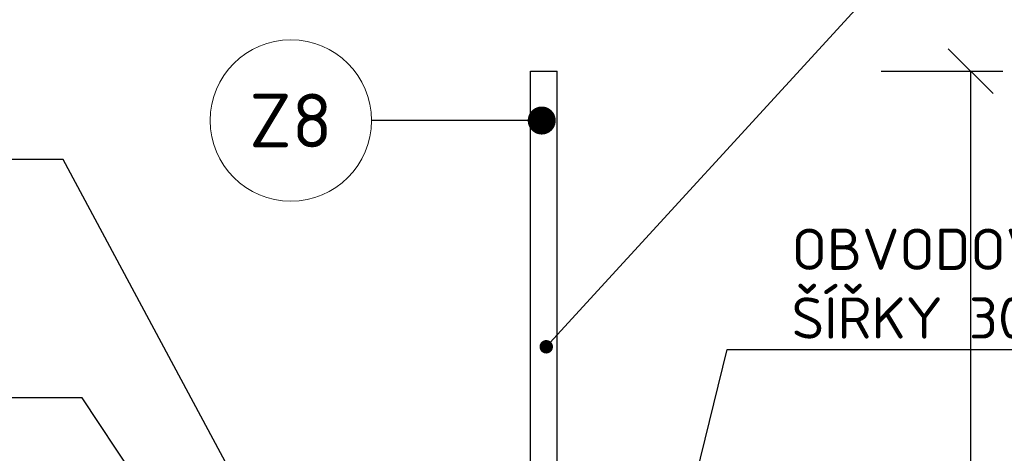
# Model space of a CAD drawing. Header units: millimetres. Extents: x -118752 to 407724, y -73278 to 155058.
# Tile 168 of 256: x 58683 to 59782, y 147626 to 148110. Entities that reach past the tile are written whole.
import ezdxf
from ezdxf.enums import TextEntityAlignment as Align

# ---------------------------------------------------------------- set-up
doc = ezdxf.new("R2010")
doc.units = ezdxf.units.MM
doc.header["$LTSCALE"] = 10
for name, color, linetype, lineweight in [('CKBUBLINY', 1, 'Continuous', 18), ('CKBUBLINY_POPIS', 3, 'Continuous', 25), ('CKKOTY', 3, 'Continuous', 25), ('CKTEXTY_MALE', 3, 'Continuous', 18), ('pohledy', 7, 'Continuous', 25)]:
    doc.layers.add(name, color=color, linetype=linetype, lineweight=lineweight)
doc.styles.get("Standard").update_dxf_attribs({"font": 'isocpeur.ttf'})
doc.dimstyles.new('CADKON', dxfattribs={"dimscale": 50, "dimtxt": 2.2, "dimasz": 2.5, "dimexe": 1.8, "dimexo": 5, "dimgap": 0.6, "dimtad": 1, "dimrnd": 1, "dimtxsty": 'Standard', "dimblk1": 'OBLIQUE', "dimblk2": 'OBLIQUE', "dimsah": 1, "dimcen": 2.5, "dimadec": 1, "dimazin": 2, "dimtfac": 1, "dimtdec": 4, "dimtix": 1, "dimtmove": 2, "dimatfit": 3, "dimldrblk": 'OPEN30', "dimfxl": 5, "dimfxlon": 1, "dimtolj": 1, "dimarcsym": 0})
doc.dimstyles.new('CADKON$7', dxfattribs={"dimscale": 100, "dimtxt": 2.5, "dimasz": 2.5, "dimexe": 1.8, "dimexo": 5, "dimgap": 0.6, "dimtad": 1, "dimrnd": 1, "dimtxsty": 'Standard', "dimblk1": 'OBLIQUE', "dimblk2": 'OBLIQUE', "dimsah": 1, "dimcen": 2.5, "dimadec": 1, "dimazin": 2, "dimtfac": 1, "dimtdec": 4, "dimtix": 1, "dimtmove": 0, "dimatfit": 3, "dimldrblk": 'DOTSMALL', "dimfxl": 5, "dimfxlon": 1, "dimtfill": 1, "dimtolj": 1, "dimarcsym": 0})

# ---------------------------------------------------------------- blocks, each defined once
blk = doc.blocks.new('_OBLIQUE')
at = {"color": 0, "linetype": 'ByBlock'}
blk.add_line((-0.5, -0.5), (0.5, 0.5), dxfattribs=at)
blk = doc.blocks.new('*D10224')
at = {"layer": 'CKKOTY', "color": 0, "lineweight": -2}
for p, q in [((59644.2, 148052.4), (59780.2, 148052.4)), ((59744.2, 148052.4), (59744.2, 146952.4)), ((59644.2, 146952.4), (59780.2, 146952.4))]:
    blk.add_line(p, q, dxfattribs=at)
at = {"layer": 'Defpoints', "color": 0}
for p in [(59282.9, 148052.4), (59282.9, 146952.4), (59744.2, 146952.4)]:
    blk.add_point(p, dxfattribs=at)
at = {"layer": 'CKKOTY', "color": 0, "lineweight": -2, "xscale": 50, "yscale": 50, "zscale": 50}
for p, rotation in [((59744.2, 148052.4), 90), ((59744.2, 146952.4), 270)]:
    blk.add_blockref('_OBLIQUE', p, dxfattribs=dict(at, rotation=rotation))
at = {"layer": 'CKKOTY', "color": 0, "insert": (59710.2, 147502.4), "char_height": 44, "attachment_point": 5, "rotation": 90}
blk.add_mtext('\\A1;1100', dxfattribs=at)
blk = doc.blocks.new('_Open30')
at = {"color": 0, "lineweight": -2}
for p, q in [((-1, 0.268), (0, 0)), ((0, 0), (-1, -0.268)), ((0, 0), (-1, 0))]:
    blk.add_line(p, q, dxfattribs=at)
blk = doc.blocks.new('CK_BUBBLE_1_0_0')
at = {"color": 0, "linetype": 'ByBlock', "lineweight": -2}
blk.add_circle((0, 0), 1, dxfattribs=at)

msp = doc.modelspace()

# ---------------------------------------------------------------- linework, layer by layer
at = {"layer": 'pohledy'}
for p, q in [((59252.921, 147267.436), (59252.921, 148052.436)), ((59252.921, 148052.436), (59282.921, 148052.436)), ((59282.921, 147237.436), (59282.921, 148052.436))]:
    msp.add_line(p, q, dxfattribs=at)

# ---------------------------------------------------------------- block references
at = {"layer": 'CKBUBLINY'}
ref = msp.add_blockref('CK_BUBBLE_1_0_0', (58985.582, 147997.36), dxfattribs=dict(at, xscale=90.00000000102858, yscale=90.00000000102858, zscale=90.00000000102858))
ref.add_attrib('NUM1', 'Z8', dxfattribs={"layer": 'CKBUBLINY_POPIS', "height": 60}).set_placement((58985.582, 147997.36), align=Align.MIDDLE_CENTER)

# ---------------------------------------------------------------- texts
at = {"layer": 'CKTEXTY_MALE', "insert": (59544.419, 147754.09), "char_height": 46, "attachment_point": 7}
msp.add_mtext('OBVODOVÝ NÁSYP PRANÉHO KAČÍRKU\\PŠÍŘKY 300 mm', dxfattribs=at)

# ---------------------------------------------------------------- dimensions: what is measured, and where the dimension line sits
at = {"layer": 'CKKOTY'}
dim = msp.add_linear_dim(base=(59744.208, 146952.436), p1=(59282.921, 148052.436), p2=(59282.921, 146952.436), angle=90, dimstyle='CADKON', override={"dimscale": 20}, dxfattribs=at)
dim.commit()
dim.dimension.update_dxf_attribs({"geometry": '*D10224', "text_midpoint": (59710.208, 147502.436)})

# ---------------------------------------------------------------- leaders
at = {"layer": 'CKBUBLINY'}
msp.add_leader([(59265.596, 147997.36), (59075.582, 147997.36)], dimstyle='CADKON', override={"dimasz": 2.5, "dimldrblk": 'DotSmall'}, dxfattribs=at)
at = {"layer": 'CKTEXTY_MALE', "annotation_type": 0, "has_hookline": 1}
for points, hookline_direction, text_width in [([(59270.622, 147744.958), (59629.273, 148136.318), (59689.273, 148136.318)], 0, 1186.8), ([(59014.417, 147426.796), (58731.49, 147954.046), (58671.49, 147954.046)], 1, 1117.8), ([(59273.872, 146929.304), (59472.419, 147742.09), (59532.419, 147742.09)], 0, 1076.4), ([(58897.496, 147469.082), (58752.863, 147688.072), (58692.863, 147688.072)], 1, 956.8)]:
    msp.add_leader(points, dimstyle='CADKON$7', override={"dimscale": 20, "dimtxt": 2.3, "dimasz": 3}, dxfattribs=dict(at, hookline_direction=hookline_direction, text_width=text_width))

doc.saveas('drawing.dxf')
